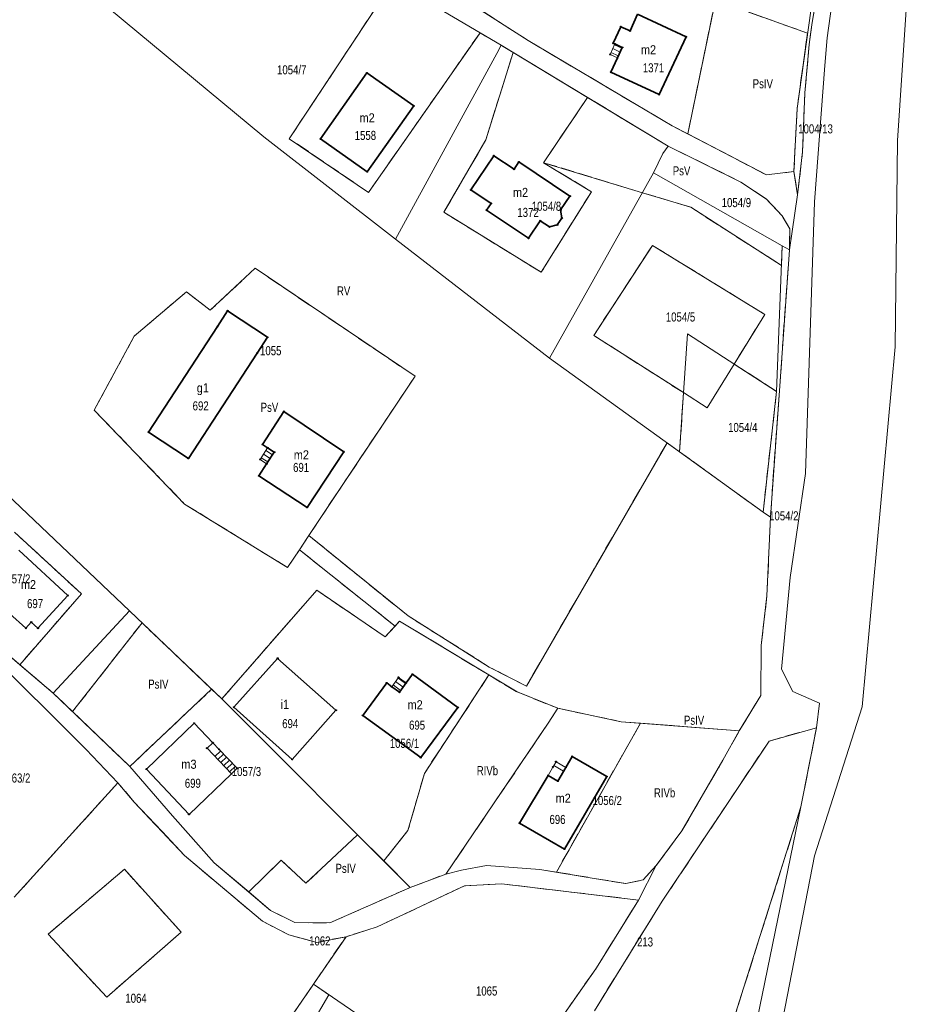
# Model space of a CAD drawing. Header units: metres. Extents: x 7496145 to 7500200, y 5498500 to 5502080.
# Tile 46 of 202: x 7497418 to 7497567, y 5499897 to 5500059. Entities that reach past the tile are written whole.
import ezdxf
from ezdxf.enums import TextEntityAlignment as Align

# ---------------------------------------------------------------- set-up
doc = ezdxf.new("R2010")
doc.units = ezdxf.units.M
doc.header["$MEASUREMENT"] = 0
for name, pattern in [('2.25_0.75', [3, 2.25, -0.75]), ('219-1000', [0]), ('egug-1000', [0])]:
    doc.linetypes.add(name, pattern=pattern)
doc.layers.get('0').update_dxf_attribs({"color": 2, "linetype": 'CONTINUOUS', "lineweight": 5})
for name, color, linetype in [('209-oznaczenie konturu klasyfikacyjnego', 7, 'CONTINUOUS'), ('211-numer działki ewidencyjnej', 7, 'CONTINUOUS'), ('217-kontur klasyfikacyjny', 7, 'CONTINUOUS'), ('218-kontur użytku gruntowego', 7, 'CONTINUOUS'), ('219-działka ewidencyjna', 7, 'CONTINUOUS'), ('312-budynek ewidencyjny', 7, 'CONTINUOUS'), ('312-oznaczenie budynku ewidencyjnego', 7, 'CONTINUOUS'), ('312-oznaczenie budynku ewidencyjnego-Atr117', 7, 'CONTINUOUS'), ('352-schody', 7, 'CONTINUOUS'), ('Punkt budynku', 7, 'CONTINUOUS')]:
    doc.layers.add(name, color=color, linetype=linetype)
doc.styles.get("Standard").update_dxf_attribs({"font": 'Working1250', "width": 0.75})

# ---------------------------------------------------------------- blocks, each defined once
blk = doc.blocks.new('PUNKTBUD')
at = {"color": 0}
blk.add_circle((0, 0), 0.09, dxfattribs=at)

msp = doc.modelspace()

# ---------------------------------------------------------------- linework, layer by layer
at = {"layer": '217-kontur klasyfikacyjny', "color": 3, "linetype": '2.25_0.75', "lineweight": 18, "flags": 128}
for points in [[(7497462.82, 5500039.75), (7497481.03, 5500067.34)], [(7497489.79, 5500064.03), (7497502.25, 5500055.95)], [(7497549.12, 5500058.92), (7497549.98, 5500063.85)], [(7497528.6, 5500040.55), (7497533.18, 5500062.64)], [(7497533.18, 5500062.64), (7497548.38, 5500057.18)], [(7497548.87, 5500057), (7497549.12, 5500058.92)], [(7497494.31, 5500057.24), (7497475.9, 5500030.89)], [(7497497.82, 5500055.19), (7497494.31, 5500057.24)], [(7497502.25, 5500055.95), (7497526.03, 5500041.89)], [(7497548.38, 5500057.18), (7497546.65, 5500044.74)], [(7497548.66, 5500055.32), (7497548.87, 5500057)], [(7497495.26, 5500039.55), (7497499.79, 5500054)], [(7497499.79, 5500054), (7497497.82, 5500055.19)], [(7497547.94, 5500047.35), (7497548.66, 5500055.32)], [(7497512.05, 5500046.58), (7497504.81, 5500035.79)], [(7497525.38, 5500038.51), (7497512.05, 5500046.58)], [(7497547.56, 5500037.57), (7497547.94, 5500047.35)], [(7497546.65, 5500044.74), (7497546.14, 5500034.32)], [(7497526.03, 5500041.89), (7497528.6, 5500040.55)], [(7497475.9, 5500030.89), (7497462.82, 5500039.75)], [(7497488.34, 5500027.6), (7497495.26, 5500039.55)], [(7497528.6, 5500040.55), (7497541.62, 5500033.77)], [(7497537.37, 5500032.6), (7497525.38, 5500038.51)], [(7497546.75, 5500030.49), (7497547.56, 5500037.57)], [(7497504.81, 5500035.79), (7497521.14, 5500030.84)], [(7497504.81, 5500035.79), (7497512.7, 5500030.99)], [(7497541.62, 5500033.77), (7497546.14, 5500034.32)], [(7497546.14, 5500034.32), (7497546.75, 5500030.49)], [(7497541.62, 5500029.77), (7497537.37, 5500032.6)], [(7497512.7, 5500030.99), (7497504.41, 5500017.69)], [(7497521.14, 5500030.84), (7497529.09, 5500028.43)], [(7497544.22, 5500026.99), (7497541.62, 5500029.77)], [(7497529.09, 5500028.43), (7497544.07, 5500018.82)], [(7497504.41, 5500017.69), (7497488.34, 5500027.6)], [(7497545.44, 5500024.86), (7497544.22, 5500026.99)], [(7497545.4, 5500021.39), (7497545.44, 5500024.86)], [(7497513.08, 5500007.26), (7497522.77, 5500022.13)], [(7497522.77, 5500022.13), (7497541.33, 5500010.74)], [(7497544.07, 5500018.82), (7497544.2, 5500022.07)], [(7497544.2, 5500022.07), (7497545.4, 5500021.39)], [(7497542.25, 5499977.22), (7497545.4, 5500021.39)], [(7497457.18, 5500018.35), (7497449.76, 5500011.41)], [(7497483.58, 5500000.53), (7497457.18, 5500018.35)], [(7497445.84, 5500014.47), (7497437.22, 5500007.14)], [(7497449.76, 5500011.41), (7497445.84, 5500014.47)], [(7497541.33, 5500010.74), (7497536.27, 5500002.53)], [(7497437.22, 5500007.14), (7497430.6, 5499994.93)], [(7497527.9, 5499997.81), (7497513.08, 5500007.26)], [(7497536.27, 5500002.53), (7497543.27, 5499998.01)], [(7497466.04, 5499974.22), (7497483.58, 5500000.53)], [(7497527.26, 5499988.03), (7497527.9, 5499997.81)], [(7497543.27, 5499998.01), (7497541.04, 5499978.09)], [(7497430.6, 5499994.93), (7497445.53, 5499979.42)], [(7497525.18, 5499989.53), (7497501.96, 5499949.35)], [(7497527.26, 5499988.03), (7497525.18, 5499989.53)], [(7497541.04, 5499978.09), (7497527.26, 5499988.03)], [(7497445.53, 5499979.42), (7497462.52, 5499968.93)], [(7497542.25, 5499977.22), (7497541.04, 5499978.09)], [(7497541.68, 5499964.27), (7497542.25, 5499977.22)], [(7497417.45, 5499974.78), (7497428.49, 5499964.6)], [(7497464.48, 5499971.87), (7497466.04, 5499974.22)], [(7497482.42, 5499960.94), (7497466.04, 5499974.22)], [(7497462.52, 5499968.93), (7497464.48, 5499971.87)], [(7497464.48, 5499971.87), (7497480.28, 5499959.25)], [(7497428.49, 5499964.6), (7497418.34, 5499952.88)], [(7497451.69, 5499947.22), (7497467.35, 5499965.2)], [(7497467.35, 5499965.2), (7497478.65, 5499957.46)], [(7497540.73, 5499956.04), (7497541.68, 5499964.27)], [(7497438.5, 5499959.78), (7497427.03, 5499945.13)], [(7497450, 5499948.83), (7497438.5, 5499959.78)], [(7497480.28, 5499959.25), (7497481.03, 5499960.07)], [(7497481.03, 5499960.07), (7497495.78, 5499951.18)], [(7497495.84, 5499952.5), (7497482.42, 5499960.94)], [(7497478.65, 5499957.46), (7497480.28, 5499959.25)], [(7497540.66, 5499947.8), (7497540.73, 5499956.04)], [(7497418.34, 5499952.88), (7497423.85, 5499948.17)], [(7497501.96, 5499949.35), (7497495.84, 5499952.5)], [(7497495.78, 5499951.18), (7497485.12, 5499934.93)], [(7497495.78, 5499951.18), (7497500.42, 5499948.39)], [(7497436.48, 5499936.07), (7497450, 5499948.83)], [(7497450, 5499948.83), (7497451.69, 5499947.22)], [(7497500.42, 5499948.39), (7497507.13, 5499945.68)], [(7497423.85, 5499948.17), (7497427.03, 5499945.13)], [(7497537.11, 5499941.96), (7497540.66, 5499947.8)], [(7497427.03, 5499945.13), (7497436.48, 5499936.07)], [(7497505.57, 5499943.21), (7497507.13, 5499945.68)], [(7497507.13, 5499945.68), (7497517.63, 5499943.46)], [(7497517.63, 5499943.46), (7497520.79, 5499943.22)], [(7497488.66, 5499918.29), (7497505.57, 5499943.21)], [(7497520.79, 5499943.22), (7497506.92, 5499918.63)], [(7497520.79, 5499943.22), (7497537.11, 5499941.96)], [(7497534.42, 5499937.12), (7497537.11, 5499941.96)], [(7497549.87, 5499942.48), (7497542.02, 5499940.26)], [(7497547.29, 5499929.41), (7497549.87, 5499942.48)], [(7497542.02, 5499940.26), (7497524.4, 5499913.84)], [(7497527.63, 5499925.44), (7497534.42, 5499937.12)], [(7497485.12, 5499934.93), (7497482.41, 5499925.49)], [(7497434.52, 5499933.38), (7497417.38, 5499914.47)], [(7497437.2, 5499930.2), (7497434.52, 5499933.38)], [(7497441.8, 5499925.31), (7497437.2, 5499930.2)], [(7497523.36, 5499853.66), (7497547.29, 5499929.41)], [(7497482.41, 5499925.49), (7497478.41, 5499920.46)], [(7497445.49, 5499921.38), (7497441.8, 5499925.31)], [(7497474.09, 5499924.78), (7497465.56, 5499916.8)], [(7497478.41, 5499920.46), (7497474.09, 5499924.78)], [(7497523.4, 5499919.73), (7497527.63, 5499925.44)], [(7497452.5, 5499915.48), (7497445.49, 5499921.38)], [(7497422.98, 5499908.38), (7497435.6, 5499919.1)], [(7497435.6, 5499919.1), (7497444.98, 5499908.69)], [(7497461.49, 5499920.59), (7497456.11, 5499915.34)], [(7497465.56, 5499916.8), (7497461.49, 5499920.59)], [(7497482.78, 5499916.08), (7497478.41, 5499920.46)], [(7497521.22, 5499917.33), (7497523.4, 5499919.73)], [(7497482.78, 5499916.08), (7497488.66, 5499918.29)], [(7497506.92, 5499918.63), (7497513.17, 5499917.59)], [(7497513.17, 5499917.59), (7497518.4, 5499916.72)], [(7497469.5, 5499910.22), (7497482.78, 5499916.08)], [(7497491.72, 5499916.37), (7497477.32, 5499909.56)], [(7497497.89, 5499916.68), (7497491.72, 5499916.37)], [(7497520.47, 5499914.01), (7497497.89, 5499916.68)], [(7497518.4, 5499916.72), (7497521.22, 5499917.33)], [(7497458.4, 5499910.51), (7497452.5, 5499915.48)], [(7497456.11, 5499915.34), (7497459.71, 5499912.29)], [(7497524.4, 5499913.84), (7497513.19, 5499895.72)], [(7497513.52, 5499902.8), (7497520.47, 5499914.01)], [(7497459.71, 5499912.29), (7497463.73, 5499910.3)], [(7497462.73, 5499908.27), (7497458.4, 5499910.51)], [(7497463.73, 5499910.3), (7497469.5, 5499910.22)], [(7497477.32, 5499909.56), (7497475.62, 5499909.03)], [(7497432.67, 5499897.97), (7497422.98, 5499908.38)], [(7497444.98, 5499908.69), (7497432.67, 5499897.97)], [(7497467.38, 5499907.01), (7497462.73, 5499908.27)], [(7497466.8, 5499900.12), (7497472.18, 5499907.96)], [(7497472.18, 5499907.96), (7497467.38, 5499907.01)], [(7497475.62, 5499909.03), (7497472.18, 5499907.96)], [(7497503.05, 5499887.8), (7497513.52, 5499902.8)], [(7497458.75, 5499888.36), (7497466.8, 5499900.12)], [(7497469.37, 5499898.36), (7497466.8, 5499900.12)], [(7497466.34, 5499893.17), (7497469.37, 5499898.36)]]:
    msp.add_lwpolyline(points, dxfattribs=at)
at = {"layer": '218-kontur użytku gruntowego', "color": 3, "linetype": 'egug-1000', "lineweight": 18, "flags": 128}
for points in [[(7497559.84, 5500115.75), (7497551.61, 5500056.39)], [(7497563.26, 5500039.48), (7497567, 5500095.94)], [(7497481.03, 5500067.34), (7497462.82, 5500039.75)], [(7497489.79, 5500064.03), (7497502.25, 5500055.95)], [(7497549.12, 5500058.92), (7497549.98, 5500063.85)], [(7497528.6, 5500040.55), (7497533.18, 5500062.64)], [(7497533.18, 5500062.64), (7497548.38, 5500057.18)], [(7497494.31, 5500057.24), (7497486.44, 5500061.84)], [(7497548.87, 5500057), (7497549.12, 5500058.92)], [(7497475.9, 5500030.89), (7497494.31, 5500057.24)], [(7497497.82, 5500055.19), (7497494.31, 5500057.24)], [(7497502.25, 5500055.95), (7497526.03, 5500041.89)], [(7497548.38, 5500057.18), (7497546.65, 5500044.74)], [(7497548.66, 5500055.32), (7497548.87, 5500057)], [(7497551.61, 5500056.39), (7497551.26, 5500051.85)], [(7497499.79, 5500054), (7497495.26, 5500039.55)], [(7497499.79, 5500054), (7497497.82, 5500055.19)], [(7497512.05, 5500046.58), (7497499.79, 5500054)], [(7497547.94, 5500047.35), (7497548.66, 5500055.32)], [(7497551.26, 5500051.85), (7497549.53, 5500029.34)], [(7497512.05, 5500046.58), (7497504.81, 5500035.79)], [(7497525.38, 5500038.51), (7497512.05, 5500046.58)], [(7497547.56, 5500037.57), (7497547.94, 5500047.35)], [(7497546.65, 5500044.74), (7497546.14, 5500034.32)], [(7497526.03, 5500041.89), (7497528.6, 5500040.55)], [(7497462.82, 5500039.75), (7497475.9, 5500030.89)], [(7497495.26, 5500039.55), (7497488.34, 5500027.6)], [(7497528.6, 5500040.55), (7497541.62, 5500033.77)], [(7497562.86, 5500005.36), (7497563.26, 5500039.48)], [(7497537.37, 5500032.6), (7497525.38, 5500038.51)], [(7497546.75, 5500030.49), (7497547.56, 5500037.57)], [(7497504.81, 5500035.79), (7497521.14, 5500030.84)], [(7497512.7, 5500030.99), (7497504.81, 5500035.79)], [(7497541.62, 5500033.77), (7497546.14, 5500034.32)], [(7497546.14, 5500034.32), (7497546.75, 5500030.49)], [(7497541.62, 5500029.77), (7497537.37, 5500032.6)], [(7497504.41, 5500017.69), (7497512.7, 5500030.99)], [(7497521.14, 5500030.84), (7497529.09, 5500028.43)], [(7497544.22, 5500026.99), (7497541.62, 5500029.77)], [(7497529.09, 5500028.43), (7497544.07, 5500018.82)], [(7497549.53, 5500029.34), (7497548.05, 5499984.46)], [(7497488.34, 5500027.6), (7497504.41, 5500017.69)], [(7497545.44, 5500024.86), (7497544.22, 5500026.99)], [(7497545.4, 5500021.39), (7497545.44, 5500024.86)], [(7497522.77, 5500022.13), (7497513.08, 5500007.26)], [(7497541.33, 5500010.74), (7497522.77, 5500022.13)], [(7497544.07, 5500018.82), (7497544.2, 5500022.07)], [(7497544.2, 5500022.07), (7497545.4, 5500021.39)], [(7497542.25, 5499977.22), (7497545.4, 5500021.39)], [(7497457.18, 5500018.35), (7497449.76, 5500011.41)], [(7497483.58, 5500000.53), (7497457.18, 5500018.35)], [(7497445.84, 5500014.47), (7497437.22, 5500007.14)], [(7497449.76, 5500011.41), (7497445.84, 5500014.47)], [(7497536.27, 5500002.53), (7497541.33, 5500010.74)], [(7497437.22, 5500007.14), (7497430.6, 5499994.93)], [(7497513.08, 5500007.26), (7497527.9, 5499997.81)], [(7497557.38, 5499945.91), (7497562.86, 5500005.36)], [(7497536.27, 5500002.53), (7497531.8, 5499995.33)], [(7497543.27, 5499998.01), (7497536.27, 5500002.53)], [(7497466.04, 5499974.22), (7497483.58, 5500000.53)], [(7497527.9, 5499997.81), (7497527.26, 5499988.03)], [(7497531.8, 5499995.33), (7497527.9, 5499997.81)], [(7497541.04, 5499978.09), (7497543.27, 5499998.01)], [(7497430.6, 5499994.93), (7497445.53, 5499979.42)], [(7497525.18, 5499989.53), (7497501.96, 5499949.35)], [(7497527.26, 5499988.03), (7497525.18, 5499989.53)], [(7497527.26, 5499988.03), (7497541.04, 5499978.09)], [(7497548.05, 5499984.46), (7497545.51, 5499967.3)], [(7497445.53, 5499979.42), (7497462.52, 5499968.93)], [(7497542.25, 5499977.22), (7497541.04, 5499978.09)], [(7497541.68, 5499964.27), (7497542.25, 5499977.22)], [(7497428.49, 5499964.6), (7497417.45, 5499974.78)], [(7497466.04, 5499974.22), (7497464.48, 5499971.87)], [(7497482.42, 5499960.94), (7497466.04, 5499974.22)], [(7497462.52, 5499968.93), (7497464.48, 5499971.87)], [(7497464.48, 5499971.87), (7497480.28, 5499959.25)], [(7497545.51, 5499967.3), (7497544.09, 5499952.12)], [(7497418.34, 5499952.88), (7497428.49, 5499964.6)], [(7497467.35, 5499965.2), (7497451.69, 5499947.22)], [(7497478.65, 5499957.46), (7497467.35, 5499965.2)], [(7497540.73, 5499956.04), (7497541.68, 5499964.27)], [(7497438.5, 5499959.78), (7497427.03, 5499945.13)], [(7497450, 5499948.83), (7497438.5, 5499959.78)], [(7497480.28, 5499959.25), (7497481.03, 5499960.07)], [(7497481.03, 5499960.07), (7497495.78, 5499951.18)], [(7497495.84, 5499952.5), (7497482.42, 5499960.94)], [(7497480.28, 5499959.25), (7497478.65, 5499957.46)], [(7497429.3, 5499938.89), (7497412.71, 5499955.34)], [(7497415.87, 5499954.99), (7497418.34, 5499952.88)], [(7497540.66, 5499947.8), (7497540.73, 5499956.04)], [(7497418.34, 5499952.88), (7497423.85, 5499948.17)], [(7497501.96, 5499949.35), (7497495.84, 5499952.5)], [(7497544.09, 5499952.12), (7497545.95, 5499948.43)], [(7497495.78, 5499951.18), (7497485.12, 5499934.93)], [(7497500.42, 5499948.39), (7497495.78, 5499951.18)], [(7497450, 5499948.83), (7497436.48, 5499936.07)], [(7497451.69, 5499947.22), (7497450, 5499948.83)], [(7497507.13, 5499945.68), (7497500.42, 5499948.39)], [(7497545.95, 5499948.43), (7497550.35, 5499946.55)], [(7497423.85, 5499948.17), (7497427.03, 5499945.13)], [(7497537.11, 5499941.96), (7497540.66, 5499947.8)], [(7497427.03, 5499945.13), (7497436.48, 5499936.07)], [(7497507.13, 5499945.68), (7497505.57, 5499943.21)], [(7497517.63, 5499943.46), (7497507.13, 5499945.68)], [(7497549.53, 5499921.3), (7497557.38, 5499945.91)], [(7497550.35, 5499946.55), (7497549.87, 5499942.48)], [(7497520.79, 5499943.22), (7497517.63, 5499943.46)], [(7497505.57, 5499943.21), (7497488.66, 5499918.29)], [(7497520.79, 5499943.22), (7497506.92, 5499918.63)], [(7497537.11, 5499941.96), (7497520.79, 5499943.22)], [(7497534.42, 5499937.12), (7497537.11, 5499941.96)], [(7497549.87, 5499942.48), (7497542.02, 5499940.26)], [(7497547.29, 5499929.41), (7497549.87, 5499942.48)], [(7497542.02, 5499940.26), (7497524.4, 5499913.84)], [(7497434.52, 5499933.38), (7497429.3, 5499938.89)], [(7497527.63, 5499925.44), (7497534.42, 5499937.12)], [(7497436.48, 5499936.07), (7497443.56, 5499927.91)], [(7497485.12, 5499934.93), (7497482.41, 5499925.49)], [(7497417.38, 5499914.47), (7497434.52, 5499933.38)], [(7497437.2, 5499930.2), (7497434.52, 5499933.38)], [(7497441.8, 5499925.31), (7497437.2, 5499930.2)], [(7497523.36, 5499853.66), (7497547.29, 5499929.41)], [(7497443.56, 5499927.91), (7497450.41, 5499920.18)], [(7497482.41, 5499925.49), (7497478.41, 5499920.46)], [(7497445.49, 5499921.38), (7497441.8, 5499925.31)], [(7497474.09, 5499924.78), (7497465.56, 5499916.8)], [(7497478.41, 5499920.46), (7497474.09, 5499924.78)], [(7497523.4, 5499919.73), (7497527.63, 5499925.44)], [(7497452.5, 5499915.48), (7497445.49, 5499921.38)], [(7497543.13, 5499888.45), (7497549.53, 5499921.3)], [(7497435.6, 5499919.1), (7497422.98, 5499908.38)], [(7497444.98, 5499908.69), (7497435.6, 5499919.1)], [(7497450.41, 5499920.18), (7497456.11, 5499915.34)], [(7497461.49, 5499920.59), (7497456.11, 5499915.34)], [(7497465.56, 5499916.8), (7497461.49, 5499920.59)], [(7497478.41, 5499920.46), (7497482.78, 5499916.08)], [(7497491.26, 5499918.92), (7497495.35, 5499919.71)], [(7497495.35, 5499919.71), (7497504.2, 5499919.08)], [(7497504.2, 5499919.08), (7497506.92, 5499918.63)], [(7497521.22, 5499917.33), (7497523.4, 5499919.73)], [(7497482.78, 5499916.08), (7497488.66, 5499918.29)], [(7497488.66, 5499918.29), (7497491.26, 5499918.92)], [(7497506.92, 5499918.63), (7497513.17, 5499917.59)], [(7497513.17, 5499917.59), (7497518.4, 5499916.72)], [(7497469.5, 5499910.22), (7497482.78, 5499916.08)], [(7497491.72, 5499916.37), (7497477.32, 5499909.56)], [(7497497.89, 5499916.68), (7497491.72, 5499916.37)], [(7497520.47, 5499914.01), (7497497.89, 5499916.68)], [(7497518.4, 5499916.72), (7497521.22, 5499917.33)], [(7497458.4, 5499910.51), (7497452.5, 5499915.48)], [(7497456.11, 5499915.34), (7497459.71, 5499912.29)], [(7497524.4, 5499913.84), (7497513.19, 5499895.72)], [(7497513.52, 5499902.8), (7497520.47, 5499914.01)], [(7497459.71, 5499912.29), (7497463.73, 5499910.3)], [(7497462.73, 5499908.27), (7497458.4, 5499910.51)], [(7497463.73, 5499910.3), (7497469.5, 5499910.22)], [(7497477.32, 5499909.56), (7497475.62, 5499909.03)], [(7497422.98, 5499908.38), (7497432.67, 5499897.97)], [(7497432.67, 5499897.97), (7497444.98, 5499908.69)], [(7497467.38, 5499907.01), (7497462.73, 5499908.27)], [(7497466.8, 5499900.12), (7497472.18, 5499907.96)], [(7497472.18, 5499907.96), (7497467.38, 5499907.01)], [(7497475.62, 5499909.03), (7497472.18, 5499907.96)], [(7497503.05, 5499887.8), (7497513.52, 5499902.8)], [(7497458.75, 5499888.36), (7497466.8, 5499900.12)], [(7497469.37, 5499898.36), (7497466.8, 5499900.12)], [(7497466.34, 5499893.17), (7497469.37, 5499898.36)]]:
    msp.add_lwpolyline(points, dxfattribs=at)
at = {"layer": '219-działka ewidencyjna', "color": 3, "linetype": '219-1000', "lineweight": 18, "flags": 128}
for points in [[(7497551.61, 5500056.39), (7497559.84, 5500115.75)], [(7497423.77, 5500069.02), (7497458.63, 5500040.08)], [(7497489.79, 5500064.03), (7497502.25, 5500055.95)], [(7497549.12, 5500058.92), (7497549.98, 5500063.85)], [(7497546.65, 5500044.74), (7497549.29, 5500063.69)], [(7497486.44, 5500061.84), (7497497.82, 5500055.19)], [(7497549.12, 5500058.92), (7497548.66, 5500055.32)], [(7497502.25, 5500055.95), (7497526.03, 5500041.89)], [(7497551.26, 5500051.85), (7497551.61, 5500056.39)], [(7497497.07, 5500053.81), (7497497.82, 5500055.19)], [(7497497.82, 5500055.19), (7497525.38, 5500038.51)], [(7497547.94, 5500047.35), (7497548.66, 5500055.32)], [(7497480.33, 5500023.16), (7497497.07, 5500053.81)], [(7497551.26, 5500051.85), (7497549.53, 5500029.34)], [(7497547.56, 5500037.57), (7497547.94, 5500047.35)], [(7497546.14, 5500034.32), (7497546.65, 5500044.74)], [(7497526.03, 5500041.89), (7497541.62, 5500033.77)], [(7497458.63, 5500040.08), (7497480.33, 5500023.16)], [(7497524.5, 5500037.29), (7497525.38, 5500038.51)], [(7497537.37, 5500032.6), (7497525.38, 5500038.51)], [(7497522.97, 5500034.09), (7497524.5, 5500037.29)], [(7497546.75, 5500030.49), (7497547.56, 5500037.57)], [(7497505.78, 5500003.51), (7497522.97, 5500034.09)], [(7497522.97, 5500034.09), (7497544.2, 5500022.07)], [(7497541.62, 5500033.77), (7497546.14, 5500034.32)], [(7497546.75, 5500030.49), (7497546.14, 5500034.32)], [(7497537.37, 5500032.6), (7497541.62, 5500029.77)], [(7497541.62, 5500029.77), (7497544.22, 5500026.99)], [(7497545.4, 5500021.39), (7497546.75, 5500030.49)], [(7497548.05, 5499984.46), (7497549.53, 5500029.34)], [(7497544.22, 5500026.99), (7497545.44, 5500024.86)], [(7497545.4, 5500021.39), (7497545.44, 5500024.86)], [(7497480.33, 5500023.16), (7497505.78, 5500003.51)], [(7497543.27, 5499998.01), (7497544.2, 5500022.07)], [(7497544.2, 5500022.07), (7497545.4, 5500021.39)], [(7497542.25, 5499977.22), (7497545.4, 5500021.39)], [(7497527.26, 5499988.03), (7497528.54, 5500007.52)], [(7497528.54, 5500007.52), (7497543.27, 5499998.01)], [(7497505.78, 5500003.51), (7497527.26, 5499988.03)], [(7497541.04, 5499978.09), (7497543.27, 5499998.01)], [(7497436.41, 5499961.76), (7497409.4, 5499987.44)], [(7497527.26, 5499988.03), (7497541.04, 5499978.09)], [(7497545.51, 5499967.3), (7497548.05, 5499984.46)], [(7497541.04, 5499978.09), (7497542.25, 5499977.22)], [(7497541.68, 5499964.27), (7497542.25, 5499977.22)], [(7497545.51, 5499967.3), (7497544.09, 5499952.12)], [(7497451.69, 5499947.22), (7497467.35, 5499965.2)], [(7497467.35, 5499965.2), (7497478.65, 5499957.46)], [(7497540.73, 5499956.04), (7497541.68, 5499964.27)], [(7497423.85, 5499948.17), (7497436.41, 5499961.76)], [(7497423.85, 5499948.17), (7497436.41, 5499961.76)], [(7497436.41, 5499961.76), (7497451.69, 5499947.22)], [(7497481.03, 5499960.07), (7497478.65, 5499957.46)], [(7497481.03, 5499960.07), (7497500.42, 5499948.39)], [(7497412.71, 5499955.34), (7497429.3, 5499938.89)], [(7497423.85, 5499948.17), (7497415.87, 5499954.99)], [(7497540.73, 5499956.04), (7497540.66, 5499947.8)], [(7497544.09, 5499952.12), (7497545.95, 5499948.43)], [(7497500.42, 5499948.39), (7497507.13, 5499945.68)], [(7497545.95, 5499948.43), (7497550.35, 5499946.55)], [(7497423.85, 5499948.17), (7497436.48, 5499936.07)], [(7497451.69, 5499947.22), (7497482.78, 5499916.08)], [(7497537.11, 5499941.96), (7497540.66, 5499947.8)], [(7497505.57, 5499943.21), (7497507.13, 5499945.68)], [(7497507.13, 5499945.68), (7497517.63, 5499943.46)], [(7497549.87, 5499942.48), (7497550.35, 5499946.55)], [(7497517.63, 5499943.46), (7497537.11, 5499941.96)], [(7497488.66, 5499918.29), (7497505.57, 5499943.21)], [(7497534.42, 5499937.12), (7497537.11, 5499941.96)], [(7497534.42, 5499937.12), (7497537.11, 5499941.96)], [(7497542.02, 5499940.26), (7497549.87, 5499942.48)], [(7497542.02, 5499940.26), (7497549.87, 5499942.48)], [(7497547.29, 5499929.41), (7497549.87, 5499942.48)], [(7497547.29, 5499929.41), (7497549.87, 5499942.48)], [(7497524.4, 5499913.84), (7497542.02, 5499940.26)], [(7497524.4, 5499913.84), (7497542.02, 5499940.26)], [(7497429.3, 5499938.89), (7497434.52, 5499933.38)], [(7497527.63, 5499925.44), (7497534.42, 5499937.12)], [(7497527.63, 5499925.44), (7497534.42, 5499937.12)], [(7497436.48, 5499936.07), (7497443.56, 5499927.91)], [(7497417.38, 5499914.47), (7497434.52, 5499933.38)], [(7497434.52, 5499933.38), (7497437.2, 5499930.2)], [(7497445.49, 5499921.38), (7497437.2, 5499930.2)], [(7497547.29, 5499929.41), (7497523.36, 5499853.66)], [(7497547.29, 5499929.41), (7497537.08, 5499879.79)], [(7497547.29, 5499929.41), (7497537.08, 5499879.79)], [(7497443.56, 5499927.91), (7497450.41, 5499920.18)], [(7497527.63, 5499925.44), (7497523.4, 5499919.73)], [(7497527.63, 5499925.44), (7497523.4, 5499919.73)], [(7497445.49, 5499921.38), (7497458.4, 5499910.51)], [(7497450.41, 5499920.18), (7497459.71, 5499912.29)], [(7497491.26, 5499918.92), (7497495.35, 5499919.71)], [(7497495.35, 5499919.71), (7497504.2, 5499919.08)], [(7497504.2, 5499919.08), (7497513.17, 5499917.59)], [(7497520.47, 5499914.01), (7497523.4, 5499919.73)], [(7497521.22, 5499917.33), (7497523.4, 5499919.73)], [(7497482.78, 5499916.08), (7497488.66, 5499918.29)], [(7497491.26, 5499918.92), (7497488.66, 5499918.29)], [(7497513.17, 5499917.59), (7497518.4, 5499916.72)], [(7497469.5, 5499910.22), (7497482.78, 5499916.08)], [(7497477.32, 5499909.56), (7497491.72, 5499916.37)], [(7497491.72, 5499916.37), (7497497.89, 5499916.68)], [(7497497.89, 5499916.68), (7497520.47, 5499914.01)], [(7497518.4, 5499916.72), (7497521.22, 5499917.33)], [(7497513.19, 5499895.72), (7497524.4, 5499913.84)], [(7497513.19, 5499895.72), (7497524.4, 5499913.84)], [(7497513.52, 5499902.8), (7497520.47, 5499914.01)], [(7497513.52, 5499902.8), (7497520.47, 5499914.01)], [(7497459.71, 5499912.29), (7497463.73, 5499910.3)], [(7497458.4, 5499910.51), (7497462.73, 5499908.27)], [(7497463.73, 5499910.3), (7497469.5, 5499910.22)], [(7497472.18, 5499907.96), (7497477.32, 5499909.56)], [(7497462.73, 5499908.27), (7497467.38, 5499907.01)], [(7497466.8, 5499900.12), (7497472.18, 5499907.96)], [(7497472.18, 5499907.96), (7497467.38, 5499907.01)], [(7497503.05, 5499887.8), (7497513.52, 5499902.8)], [(7497503.05, 5499887.8), (7497513.52, 5499902.8)], [(7497458.75, 5499888.36), (7497466.8, 5499900.12)], [(7497466.8, 5499900.12), (7497496.47, 5499879.8)]]:
    msp.add_lwpolyline(points, dxfattribs=at)
at = {"layer": '312-budynek ewidencyjny', "color": 7, "linetype": 'Continuous', "lineweight": 35, "flags": 128}
for points in [[(7497519.07, 5500057.56), (7497520.31, 5500060.34)], [(7497520.31, 5500060.34), (7497528.32, 5500056.59)], [(7497516.3, 5500055.53), (7497517.57, 5500058.25)], [(7497517.57, 5500058.25), (7497519.07, 5500057.56)], [(7497528.32, 5500056.59), (7497523.88, 5500047.04)], [(7497516.58, 5500055.4), (7497516.3, 5500055.53)], [(7497517.8, 5500054.83), (7497516.58, 5500055.4)], [(7497517.01, 5500053.11), (7497517.8, 5500054.83)], [(7497515.91, 5500050.75), (7497517.01, 5500053.11)], [(7497523.88, 5500047.04), (7497515.91, 5500050.75)], [(7497467.97, 5500039.73), (7497475.63, 5500050.61)], [(7497475.63, 5500050.61), (7497483.36, 5500045.17)], [(7497483.36, 5500045.17), (7497475.69, 5500034.29)], [(7497475.69, 5500034.29), (7497467.97, 5500039.73)], [(7497492.81, 5500031.3), (7497496.6, 5500036.95)], [(7497496.6, 5500036.95), (7497499.92, 5500034.72)], [(7497499.92, 5500034.72), (7497500.73, 5500035.92)], [(7497500.73, 5500035.92), (7497509.16, 5500030.27)], [(7497496.13, 5500029.07), (7497492.81, 5500031.3)], [(7497509.16, 5500030.27), (7497507.62, 5500027.98)], [(7497495.38, 5500027.95), (7497496.13, 5500029.07)], [(7497502.31, 5500023.3), (7497495.38, 5500027.95)], [(7497507.62, 5500027.98), (7497507.82, 5500026.65)], [(7497507.82, 5500026.65), (7497507.07, 5500025.52)], [(7497504.26, 5500026.2), (7497502.31, 5500023.3)], [(7497505.76, 5500025.2), (7497504.26, 5500026.2)], [(7497507.07, 5500025.52), (7497505.76, 5500025.2)], [(7497450.95, 5500008.74), (7497452.64, 5500011.34)], [(7497452.64, 5500011.34), (7497459.21, 5500006.95)], [(7497439.57, 5499991.29), (7497450.95, 5500008.74)], [(7497459.21, 5500006.95), (7497457.51, 5500004.35)], [(7497457.51, 5500004.35), (7497446.15, 5499986.96)], [(7497458.39, 5499989.26), (7497461.91, 5499994.71)], [(7497461.91, 5499994.71), (7497471.82, 5499988.05)], [(7497446.15, 5499986.96), (7497439.57, 5499991.29)], [(7497459.24, 5499988.7), (7497458.39, 5499989.26)], [(7497459.08, 5499986.06), (7497460.34, 5499987.98)], [(7497460.34, 5499987.98), (7497459.24, 5499988.7)], [(7497471.82, 5499988.05), (7497465.76, 5499978.87)], [(7497457.79, 5499984.09), (7497459.08, 5499986.06)], [(7497465.76, 5499978.87), (7497457.79, 5499984.09)], [(7497418.18, 5499971.82), (7497426.27, 5499964.31)], [(7497426.27, 5499964.31), (7497421.32, 5499958.9)], [(7497419.3, 5499958.9), (7497416.64, 5499961.31)], [(7497420.22, 5499959.91), (7497419.3, 5499958.9)], [(7497421.32, 5499958.9), (7497420.22, 5499959.91)], [(7497453.66, 5499945.85), (7497460.89, 5499953.93)], [(7497460.89, 5499953.93), (7497470.52, 5499945.36)], [(7497481, 5499948.34), (7497482.12, 5499949.88)], [(7497482.12, 5499949.88), (7497483.14, 5499951.29)], [(7497483.14, 5499951.29), (7497490.66, 5499945.83)], [(7497474.94, 5499944.51), (7497478.9, 5499949.86)], [(7497478.9, 5499949.86), (7497479.74, 5499949.25)], [(7497479.74, 5499949.25), (7497481, 5499948.34)], [(7497463.31, 5499937.24), (7497453.66, 5499945.85)], [(7497470.52, 5499945.36), (7497463.31, 5499937.24)], [(7497490.66, 5499945.83), (7497484.51, 5499937.54)], [(7497484.51, 5499937.54), (7497474.94, 5499944.51)], [(7497439.23, 5499935.65), (7497447.1, 5499943.21)], [(7497447.1, 5499943.21), (7497450.19, 5499940)], [(7497450.19, 5499940), (7497449.23, 5499939.09)], [(7497449.23, 5499939.09), (7497453.27, 5499934.87)], [(7497508.46, 5499935.92), (7497509.51, 5499937.72)], [(7497509.51, 5499937.72), (7497515.22, 5499934.4)], [(7497446.26, 5499928.16), (7497439.23, 5499935.65)], [(7497507.15, 5499933.66), (7497508.46, 5499935.92)], [(7497453.27, 5499934.87), (7497446.26, 5499928.16)], [(7497500.85, 5499926.71), (7497505.54, 5499934.59)], [(7497505.54, 5499934.59), (7497507.15, 5499933.66)], [(7497515.22, 5499934.4), (7497508.24, 5499922.44)], [(7497508.24, 5499922.44), (7497500.85, 5499926.71)]]:
    msp.add_lwpolyline(points, dxfattribs=at)
at = {"layer": '352-schody', "color": 7, "linetype": 'Continuous', "lineweight": 18, "flags": 128}
for points in [[(7497515.78, 5500053.68), (7497516.58, 5500055.4), (7497517.8, 5500054.83), (7497517.01, 5500053.11)], [(7497515.78, 5500053.68), (7497516.58, 5500055.4), (7497517.8, 5500054.83), (7497517.01, 5500053.11)], [(7497457.99, 5499986.78), (7497459.24, 5499988.7), (7497460.34, 5499987.98), (7497459.08, 5499986.06)], [(7497457.99, 5499986.78), (7497459.24, 5499988.7), (7497460.34, 5499987.98), (7497459.08, 5499986.06)], [(7497479.74, 5499949.25), (7497480.86, 5499950.79), (7497482.12, 5499949.88), (7497481, 5499948.34)], [(7497479.74, 5499949.25), (7497480.86, 5499950.79), (7497482.12, 5499949.88), (7497481, 5499948.34)], [(7497451.25, 5499938.89), (7497454.23, 5499935.78), (7497453.27, 5499934.87), (7497449.23, 5499939.09), (7497450.19, 5499940)], [(7497451.25, 5499938.89), (7497454.23, 5499935.78), (7497453.27, 5499934.87), (7497449.23, 5499939.09), (7497450.19, 5499940)], [(7497506.33, 5499935.95), (7497505.54, 5499934.59), (7497507.15, 5499933.66), (7497508.46, 5499935.92), (7497506.86, 5499936.86)], [(7497506.33, 5499935.95), (7497505.54, 5499934.59), (7497507.15, 5499933.66), (7497508.46, 5499935.92), (7497506.86, 5499936.86)]]:
    msp.add_lwpolyline(points, close=True, dxfattribs=at)
for points in [[(7497517.16, 5500053.43), (7497515.93, 5500054)], [(7497517.45, 5500054.06), (7497516.22, 5500054.63)], [(7497517.74, 5500054.7), (7497516.52, 5500055.27)], [(7497459.66, 5499986.95), (7497458.56, 5499987.66)], [(7497460.04, 5499987.53), (7497458.95, 5499988.25)], [(7497459.28, 5499986.36), (7497458.18, 5499987.07)], [(7497481.62, 5499949.18), (7497480.36, 5499950.1)], [(7497482.03, 5499949.75), (7497480.77, 5499950.67)], [(7497481.2, 5499948.62), (7497479.95, 5499949.53)], [(7497450.54, 5499937.72), (7497451.49, 5499938.64)], [(7497451.02, 5499937.22), (7497451.98, 5499938.13)], [(7497451.51, 5499936.71), (7497452.46, 5499937.63)], [(7497451.99, 5499936.21), (7497452.95, 5499937.12)], [(7497452.47, 5499935.7), (7497453.43, 5499936.62)], [(7497452.96, 5499935.2), (7497453.91, 5499936.11)], [(7497508.11, 5499935.32), (7497506.51, 5499936.25)], [(7497507.56, 5499936.45), (7497506.86, 5499936.86)]]:
    msp.add_lwpolyline(points, dxfattribs=at)

# ---------------------------------------------------------------- block references
at = {"layer": 'Punkt budynku', "color": 5, "linetype": 'Continuous', "lineweight": 13}
for p in [(7497517.57, 5500058.25), (7497519.07, 5500057.56), (7497516.3, 5500055.53), (7497528.32, 5500056.59), (7497516.58, 5500055.4), (7497517.8, 5500054.83), (7497515.78, 5500053.68), (7497517.01, 5500053.11), (7497515.91, 5500050.75), (7497475.63, 5500050.61), (7497523.88, 5500047.04), (7497483.36, 5500045.17), (7497467.97, 5500039.73), (7497496.6, 5500036.95), (7497499.92, 5500034.72), (7497500.73, 5500035.92), (7497475.69, 5500034.29), (7497492.81, 5500031.3), (7497509.16, 5500030.27), (7497495.38, 5500027.95), (7497496.13, 5500029.07), (7497507.62, 5500027.98), (7497507.82, 5500026.65), (7497504.26, 5500026.2), (7497505.76, 5500025.2), (7497507.07, 5500025.52), (7497502.31, 5500023.3), (7497452.64, 5500011.34), (7497450.95, 5500008.74), (7497459.21, 5500006.95), (7497457.51, 5500004.35), (7497461.91, 5499994.71), (7497439.57, 5499991.29), (7497458.39, 5499989.26), (7497459.24, 5499988.7), (7497460.34, 5499987.98), (7497471.82, 5499988.05), (7497446.15, 5499986.96), (7497457.99, 5499986.78), (7497459.08, 5499986.06), (7497457.79, 5499984.09), (7497465.76, 5499978.87), (7497426.27, 5499964.31), (7497420.22, 5499959.91), (7497419.3, 5499958.9), (7497421.32, 5499958.9), (7497460.89, 5499953.93), (7497478.9, 5499949.86), (7497480.86, 5499950.79), (7497482.12, 5499949.88), (7497483.14, 5499951.29), (7497479.74, 5499949.25), (7497481, 5499948.34), (7497453.66, 5499945.85), (7497470.52, 5499945.36), (7497490.66, 5499945.83), (7497474.94, 5499944.51), (7497447.1, 5499943.21), (7497449.23, 5499939.09), (7497450.19, 5499940), (7497451.25, 5499938.89), (7497463.31, 5499937.24), (7497484.51, 5499937.54), (7497506.86, 5499936.86), (7497509.51, 5499937.72), (7497439.23, 5499935.65), (7497454.23, 5499935.78), (7497506.33, 5499935.95), (7497508.46, 5499935.92), (7497453.27, 5499934.87), (7497505.54, 5499934.59), (7497507.15, 5499933.66), (7497515.22, 5499934.4), (7497446.26, 5499928.16), (7497500.85, 5499926.71), (7497508.24, 5499922.44)]:
    msp.add_blockref('PUNKTBUD', p, dxfattribs=at)

# ---------------------------------------------------------------- texts
at = {"layer": '209-oznaczenie konturu klasyfikacyjnego', "color": 3, "linetype": 'Continuous', "lineweight": 18, "width": 0.79}
for s, p in [('PsIV', (7497539.33, 5500048.08)), ('PsV', (7497526.13, 5500033.7)), ('RV', (7497470.69, 5500013.86)), ('PsV', (7497458.09, 5499994.64)), ('PsIV', (7497439.52, 5499948.93)), ('PsIV', (7497527.98, 5499942.96)), ('RIVb', (7497493.77, 5499934.63)), ('RIVb', (7497523.02, 5499930.97)), ('PsIV', (7497470.45, 5499918.5))]:
    msp.add_text(s, height=1.5, dxfattribs=at).set_placement(p)
at = {"layer": '211-numer działki ewidencyjnej', "color": 3, "linetype": 'Continuous', "lineweight": 18, "width": 0.79}
for s, p in [('1054/7', (7497460.8, 5500051.88)), ('1004/13', (7497546.84, 5500042.13)), ('1054/9', (7497534.21, 5500029.95)), ('1054/8', (7497502.86, 5500029.35)), ('1054/5', (7497524.99, 5500011.06)), ('1055', (7497457.99, 5500005.49)), ('1054/4', (7497535.27, 5499992.81)), ('1054/2', (7497542.04, 5499978.22)), ('1057/2', (7497415.22, 5499967.81)), ('1056/1', (7497479.41, 5499940.64)), ('1057/3', (7497453.32, 5499935.99)), ('1063/2', (7497415.22, 5499934.91)), ('1056/2', (7497512.89, 5499931.2)), ('1062', (7497466.09, 5499908.01)), ('213', (7497520.23, 5499907.84)), ('1064', (7497435.75, 5499898.54))]:
    msp.add_text(s, height=1.5, dxfattribs=at).set_placement(p, align=Align.TOP_LEFT)
msp.add_text('1065', height=1.5, dxfattribs=at).set_placement((7497493.64, 5499898.24))
at = {"layer": '312-oznaczenie budynku ewidencyjnego', "color": 7, "linetype": 'Continuous', "lineweight": 18, "width": 0.79}
for s, p in [('1371', (7497521.19, 5500052.21)), ('1558', (7497473.62, 5500041.05)), ('1372', (7497500.47, 5500028.33)), ('692', (7497446.86, 5499996.38)), ('691', (7497463.44, 5499986.21)), ('697', (7497419.52, 5499963.72)), ('694', (7497461.65, 5499943.9)), ('695', (7497482.59, 5499943.65)), ('699', (7497445.57, 5499934.05)), ('696', (7497505.78, 5499928.07))]:
    msp.add_text(s, height=1.5, dxfattribs=at).set_placement(p, align=Align.TOP_LEFT)
at = {"layer": '312-oznaczenie budynku ewidencyjnego-Atr117', "color": 7, "width": 0.9}
for s, p in [('m2', (7497522.12, 5500053.69)), ('m2', (7497475.67, 5500042.45)), ('m2', (7497500.99, 5500030.13)), ('g1', (7497448.54, 5499997.85)), ('m2', (7497464.81, 5499986.79)), ('m2', (7497419.74, 5499965.36)), ('i1', (7497462.09, 5499945.59)), ('m3', (7497446.25, 5499935.69)), ('m2', (7497508.04, 5499930.08))]:
    msp.add_text(s, height=1.5, dxfattribs=at).set_placement(p, align=Align.CENTER)
msp.add_text('m2', height=1.5, dxfattribs=at).set_placement((7497482.34, 5499947.01), align=Align.TOP_LEFT)

doc.saveas('drawing.dxf')
